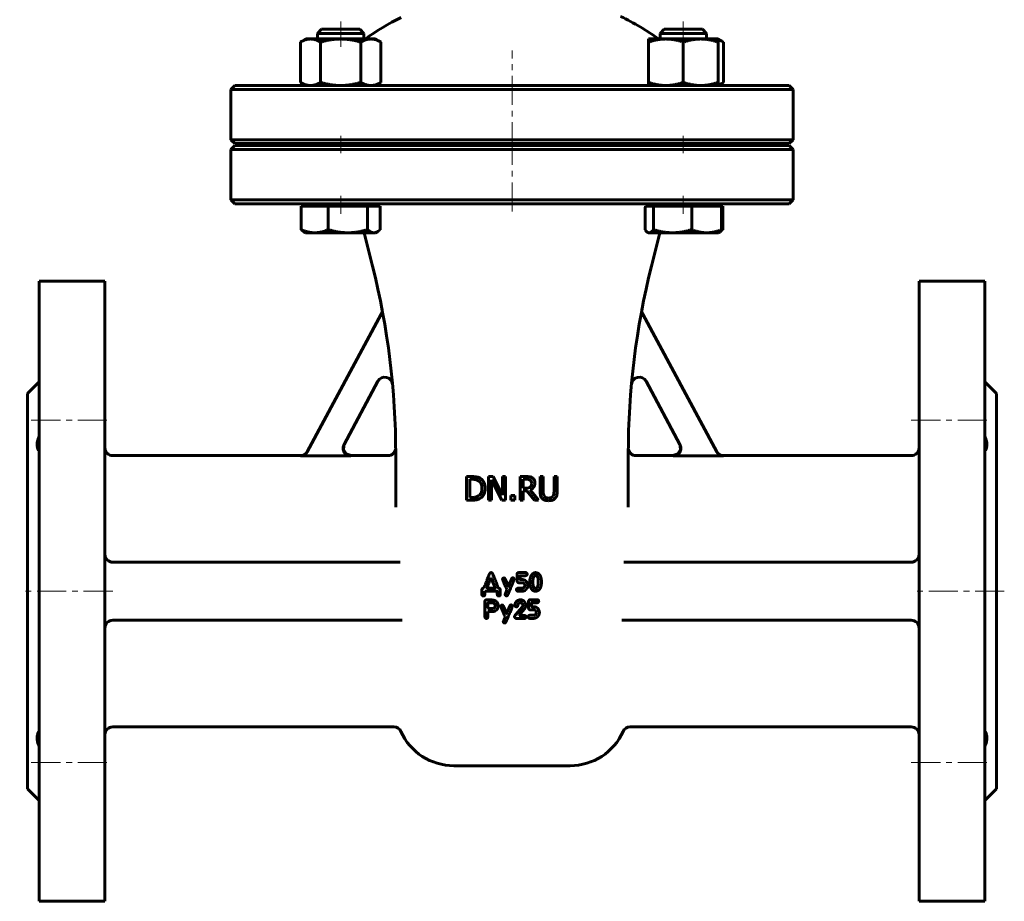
# Model space of a CAD drawing. Header units: millimetres. Extents: x -127 to 127, y -192 to 195.
# Tile 1 of 2: x -127 to 127, y -192 to 35. Entities that reach past the tile are written whole.
import ezdxf

# ---------------------------------------------------------------- set-up
doc = ezdxf.new("R2010")
doc.units = ezdxf.units.MM
doc.linetypes.add('K5LT_AXLED', pattern=[12, 7.5, -1.5, 1.5, -1.5])
doc.linetypes.add('K5LT_BASIC', pattern=[0])
doc.layers.add('Системный слой (1)', color=7, linetype='Continuous', true_color=0x6c6c6c)

# ---------------------------------------------------------------- blocks, each defined once
blk = doc.blocks.new('U1')
at = {"layer": 'Системный слой (1)', "color": 143, "linetype": 'K5LT_BASIC', "lineweight": 60, "true_color": 0x33acca}
for p, q in [((-54.55, -77.5), (-103, -77.5)), ((-32, -77.5), (-41.52, -77.5))]:
    blk.add_line(p, q, dxfattribs=at)
blk = doc.blocks.new('U2')
at = {"layer": 'Системный слой (1)', "color": 143, "linetype": 'K5LT_BASIC', "lineweight": 60, "true_color": 0x33acca}
for p, q in [((-43.28, -74.55), (-43.48, -75.89)), ((-43.48, -75.89), (-42.79, -77.04)), ((-42.79, -77.04), (-41.52, -77.5))]:
    blk.add_line(p, q, dxfattribs=at)
blk = doc.blocks.new('U3')
at = {"layer": 'Системный слой (1)', "color": 143, "linetype": 'K5LT_BASIC', "lineweight": 60, "true_color": 0x33acca}
for start, end in [(116.0652, 125.6514), (54.3486, 64.4836)]:
    blk.add_arc((0, -22.82), 65, start, end, dxfattribs=at)
blk = doc.blocks.new('U4')
at = {"layer": 'Системный слой (1)', "color": 143, "linetype": 'K5LT_BASIC', "lineweight": 60, "true_color": 0x33acca}
for p, q in [((0, 2.5), (-71.5, 2.5)), ((71.5, 2.5), (0, 2.5))]:
    blk.add_line(p, q, dxfattribs=at)
blk = doc.blocks.new('U7')
at = {"layer": 'Системный слой (1)', "color": 143, "linetype": 'K5LT_BASIC', "lineweight": 60, "true_color": 0x33acca}
for p, q in [((41.52, -77.5), (32, -77.5)), ((103, -77.5), (54.55, -77.5))]:
    blk.add_line(p, q, dxfattribs=at)
blk = doc.blocks.new('U8')
at = {"layer": 'Системный слой (1)', "color": 143, "linetype": 'K5LT_BASIC', "lineweight": 60, "true_color": 0x33acca}
for p, q in [((-71.5, 3), (0, 3)), ((0, 3), (71.5, 3))]:
    blk.add_line(p, q, dxfattribs=at)
blk = doc.blocks.new('U11')
at = {"layer": 'Системный слой (1)', "color": 143, "linetype": 'K5LT_BASIC', "lineweight": 60, "true_color": 0x33acca}
for p, q in [((43.48, -75.89), (42.79, -77.04)), ((43.28, -74.55), (43.48, -75.89)), ((42.79, -77.04), (41.52, -77.5))]:
    blk.add_line(p, q, dxfattribs=at)
blk = doc.blocks.new('U12')
at = {"layer": 'Системный слой (1)', "color": 143, "linetype": 'K5LT_BASIC', "lineweight": 60, "true_color": 0x33acca}
for p, q in [((34.31, -19.2), (34.55, -19.5)), ((34.55, -19.5), (34.78, -19.73)), ((34.78, -19.73), (34.99, -19.89)), ((34.99, -19.89), (35.13, -19.95)), ((35.13, -19.95), (35.26, -19.99)), ((35.26, -19.99), (35.39, -20))]:
    blk.add_line(p, q, dxfattribs=at)
blk = doc.blocks.new('U13')
at = {"layer": 'Системный слой (1)', "color": 143, "linetype": 'K5LT_BASIC', "lineweight": 60, "true_color": 0x33acca}
for p, q in [((53.5, -19.82), (53.55, -19.79)), ((53.55, -19.79), (53.61, -19.76)), ((53.61, -19.76), (53.66, -19.73)), ((53.66, -19.73), (53.89, -19.59)), ((53.89, -19.59), (54.12, -19.41)), ((54.12, -19.41), (54.36, -19.2))]:
    blk.add_line(p, q, dxfattribs=at)
blk = doc.blocks.new('U14')
at = {"layer": 'Системный слой (1)', "color": 143, "linetype": 'K5LT_BASIC', "lineweight": 60, "true_color": 0x33acca}
for p, q in [((48.88, 32.5), (39.27, 32.5)), ((49.12, 32.5), (48.88, 32.5))]:
    blk.add_line(p, q, dxfattribs=at)
blk = doc.blocks.new('U15')
at = {"layer": 'Системный слой (1)', "color": 143, "linetype": 'K5LT_BASIC', "lineweight": 60, "true_color": 0x33acca}
for p, q in [((53.64, 29.66), (53.19, 29.82)), ((54.1, 29.46), (53.64, 29.66)), ((54.59, 29.2), (54.1, 29.46))]:
    blk.add_line(p, q, dxfattribs=at)
blk = doc.blocks.new('U16')
at = {"layer": 'Системный слой (1)', "color": 143, "linetype": 'K5LT_BASIC', "lineweight": 60, "true_color": 0x33acca}
for p, q in [((-45.72, 32.5), (-49.12, 32.5)), ((-39.27, 32.5), (-45.72, 32.5))]:
    blk.add_line(p, q, dxfattribs=at)
blk = doc.blocks.new('U17')
at = {"layer": 'Системный слой (1)', "color": 143, "linetype": 'K5LT_BASIC', "lineweight": 60, "true_color": 0x33acca}
for p, q in [((-35.64, -20), (-35.34, -19.97)), ((-35.34, -19.97), (-35.04, -19.88)), ((-35.04, -19.88), (-34.73, -19.73)), ((-34.73, -19.73), (-34.5, -19.59)), ((-34.5, -19.59), (-34.27, -19.41)), ((-34.27, -19.41), (-34.03, -19.2))]:
    blk.add_line(p, q, dxfattribs=at)
blk = doc.blocks.new('U18')
at = {"layer": 'Системный слой (1)', "color": 143, "linetype": 'K5LT_BASIC', "lineweight": 60, "true_color": 0x33acca}
for p, q in [((53.19, 18.18), (53.64, 18.34)), ((53.64, 18.34), (54.1, 18.54)), ((54.1, 18.54), (54.59, 18.8))]:
    blk.add_line(p, q, dxfattribs=at)

msp = doc.modelspace()

# ---------------------------------------------------------------- linework, layer by layer
at = {"layer": 'Системный слой (1)', "color": 30, "linetype": 'K5LT_AXLED', "lineweight": 18, "true_color": 0xff8000}
for p, q in [((-44.19, 34.5), (-44.19, 28)), ((44.19, 34.5), (44.19, 28)), ((0, 1), (0, 27)), ((-44.19, 5), (-44.19, 0.5)), ((0, -14.5), (0, 4.5)), ((44.19, 5), (44.19, 0.5)), ((-44.19, -10.5), (-44.19, -15.1)), ((44.19, -10.5), (44.19, -15.1)), ((-124, -68.31), (-103, -68.31)), ((103, -68.31), (124, -68.31)), ((-103, -112.5), (-127, -112.5)), ((127, -112.5), (103, -112.5)), ((-124, -156.69), (-103, -156.69)), ((103, -156.69), (124, -156.69))]:
    msp.add_line(p, q, dxfattribs=at)
at = {"layer": 'Системный слой (1)', "color": 143, "linetype": 'K5LT_BASIC', "lineweight": 60, "true_color": 0x33acca}
for p, q in [((-49.12, 32.5), (-50.19, 31.43)), ((-50.19, 31.43), (-46.05, 31.43)), ((-50.19, 30), (-50.19, 31.43)), ((-46.05, 31.43), (-38.19, 31.43)), ((-39.27, 32.5), (-38.19, 31.43)), ((-38.19, 30), (-38.19, 31.43)), ((39.27, 32.5), (38.19, 31.43)), ((38.19, 30), (38.19, 31.43)), ((38.19, 31.43), (49.9, 31.43)), ((49.12, 32.5), (50.19, 31.43)), ((49.9, 31.43), (50.19, 31.43)), ((50.19, 30), (50.19, 31.43)), ((-53.19, 30), (-54.59, 29.2)), ((-54.59, 29.2), (-54.59, 18.8)), ((-53.19, 30), (-51.99, 30)), ((-51.99, 30), (-44.19, 30)), ((-49.39, 29.2), (-49.39, 18.8)), ((-44.19, 30), (-36.4, 30)), ((-39, 29.2), (-39, 18.8)), ((-36.4, 30), (-35.19, 30)), ((-35.19, 30), (-33.8, 29.2)), ((-33.8, 29.2), (-33.8, 18.8)), ((35.19, 30), (39.69, 30)), ((35.19, 29.2), (35.19, 30)), ((35.19, 29.2), (35.19, 18.8)), ((39.69, 30), (48.69, 30)), ((44.19, 29.2), (44.19, 18.8)), ((48.69, 30), (53.19, 30)), ((53.19, 30), (54.59, 29.2)), ((53.19, 30), (53.19, 29.2)), ((53.19, 29.2), (53.19, 18.8)), ((54.59, 29.2), (54.59, 18.8)), ((-71.5, 18), (-72.5, 17)), ((-50.56, 18), (-71.5, 18)), ((-53.19, 18), (-54.59, 18.8)), ((0, 18), (-50.56, 18)), ((-35.19, 18), (-33.8, 18.8)), ((50.56, 18), (0, 18)), ((35.19, 18), (35.19, 18.8)), ((71.5, 18), (50.56, 18)), ((53.19, 18), (54.59, 18.8)), ((53.19, 18.8), (53.19, 18)), ((71.5, 18), (72.5, 17)), ((-72.5, 17), (0, 17)), ((-72.5, 4), (-72.5, 17)), ((0, 17), (72.5, 17)), ((72.5, 4), (72.5, 17)), ((0, 4), (-72.5, 4)), ((-71.5, 3), (-72.5, 4)), ((-50.19, 2.5), (-50.19, 3)), ((-38.19, 2.5), (-38.19, 3)), ((72.5, 4), (0, 4)), ((38.19, 2.5), (38.19, 3)), ((50.19, 2.5), (50.19, 3)), ((71.5, 3), (72.5, 4)), ((-71.5, 2.5), (-72.5, 1.5)), ((-72.5, -11.5), (-72.5, 1.5)), ((-72.5, 1.5), (0, 1.5)), ((0, 1.5), (72.5, 1.5)), ((71.5, 2.5), (72.5, 1.5)), ((72.5, -11.5), (72.5, 1.5)), ((-71.5, -12.5), (-72.5, -11.5)), ((0, -11.5), (-72.5, -11.5)), ((-71.5, -12.5), (-50.56, -12.5)), ((-53.19, -13.1), (-53.19, -12.5)), ((-50.56, -12.5), (0, -12.5)), ((-35.19, -13.1), (-35.19, -12.5)), ((72.5, -11.5), (0, -11.5)), ((0, -12.5), (50.56, -12.5)), ((35.19, -13.1), (35.19, -12.5)), ((50.56, -12.5), (71.5, -12.5)), ((53.19, -13.1), (53.19, -12.5)), ((71.5, -12.5), (72.5, -11.5)), ((-54.36, -13.1), (-50.89, -13.1)), ((-54.36, -13.1), (-54.36, -19.2)), ((-50.89, -13.1), (-47.41, -13.1)), ((-47.41, -13.1), (-47.41, -19.2)), ((-47.41, -13.1), (-42.33, -13.1)), ((-42.33, -13.1), (-37.25, -13.1)), ((-37.25, -13.1), (-35.64, -13.1)), ((-37.25, -13.1), (-37.25, -19.2)), ((-35.64, -13.1), (-34.03, -13.1)), ((-34.03, -13.1), (-34.03, -19.2)), ((34.41, -13.1), (35.39, -13.1)), ((35.39, -13.1), (36.47, -13.1)), ((36.47, -13.1), (36.47, -19.2)), ((36.47, -13.1), (41.41, -13.1)), ((41.41, -13.1), (46.35, -13.1)), ((46.35, -13.1), (46.35, -19.2)), ((46.35, -13.1), (50.21, -13.1)), ((50.21, -13.1), (54.08, -13.1)), ((54.08, -13.1), (54.36, -13.1)), ((54.08, -13.1), (54.08, -19.2)), ((54.36, -13.1), (54.36, -19.2)), ((34.31, -15.56), (34.31, -19.2)), ((-53.19, -20), (-53.66, -19.73)), ((-50.89, -20), (-53.19, -20)), ((-42.33, -20), (-50.89, -20)), ((-35.64, -20), (-42.33, -20)), ((-35.97, -28.61), (-38.12, -20)), ((-35.19, -20), (-35.64, -20)), ((-35.19, -20), (-34.73, -19.73)), ((35.19, -20), (34.99, -19.89)), ((35.39, -20), (35.19, -20)), ((41.41, -20), (35.39, -20)), ((35.97, -28.61), (38.12, -20)), ((50.21, -20), (41.41, -20)), ((53.19, -20), (50.21, -20)), ((53.19, -20), (53.39, -19.89)), ((53.39, -19.89), (53.66, -19.73)), ((-122, -32.5), (-122, -192.5)), ((-122, -32.5), (-105, -32.5)), ((-105, -32.5), (-105, -192.5)), ((122, -32.5), (105, -32.5)), ((105, -32.5), (105, -192.5)), ((122, -32.5), (122, -192.5)), ((-52.83, -76.53), (-33.74, -40.98)), ((52.83, -76.53), (33.74, -40.98)), ((-34.57, -58.32), (-43.33, -74.64)), ((34.57, -58.32), (43.33, -74.64)), ((-125, -61.5), (-122, -58.5)), ((125, -61.5), (122, -58.5)), ((-125, -61.5), (-125, -163.5)), ((125, -61.5), (125, -163.5)), ((-54.6, -77.59), (-41.57, -77.59)), ((-30, -90.84), (-30, -77.12)), ((30, -90.84), (30, -77.12)), ((54.6, -77.59), (41.57, -77.59)), ((-11.72, -82.9), (-11.72, -89)), ((-10.33, -82.9), (-11.72, -82.9)), ((-10.91, -88.3), (-10.91, -83.6)), ((-10.91, -83.6), (-10.29, -83.6)), ((-4.88, -82.9), (-6.03, -82.9)), ((-6.03, -82.9), (-6.03, -89)), ((-5.28, -89), (-5.28, -83.74)), ((-5.28, -83.74), (-2.58, -89)), ((-2.43, -87.73), (-4.88, -82.9)), ((-2.43, -82.9), (-2.43, -87.73)), ((-1.67, -82.9), (-2.43, -82.9)), ((-1.67, -89), (-1.67, -82.9)), ((2.11, -82.9), (2.11, -89)), ((3.68, -82.9), (2.11, -82.9)), ((2.92, -83.6), (3.72, -83.6)), ((2.92, -85.89), (2.92, -83.6)), ((7.24, -82.9), (7.24, -86.7)), ((8.05, -82.9), (7.24, -82.9)), ((8.05, -86.7), (8.05, -82.9)), ((11.65, -82.9), (10.84, -82.9)), ((10.84, -82.9), (10.84, -86.72)), ((11.65, -86.7), (11.65, -82.9)), ((3.63, -85.89), (2.92, -85.89)), ((6.83, -89), (4.66, -86.34)), ((-10.29, -88.3), (-10.91, -88.3)), ((0.7, -87.83), (-0.27, -87.83)), ((-0.27, -87.83), (-0.27, -89)), ((0.7, -89), (0.7, -87.83)), ((2.92, -86.57), (3.85, -86.57)), ((2.92, -89), (2.92, -86.57)), ((3.85, -86.57), (5.78, -89)), ((-11.72, -89), (-10.32, -89)), ((-6.03, -89), (-5.28, -89)), ((-2.58, -89), (-1.67, -89)), ((-0.27, -89), (0.7, -89)), ((2.11, -89), (2.92, -89)), ((5.78, -89), (6.83, -89)), ((-28.83, -105), (-103, -105)), ((103, -105), (28.83, -105)), ((-5.4, -107.69), (-5.51, -107.71)), ((-5.4, -109.05), (-5.42, -109.05)), ((1.3, -108.16), (1.3, -109.67)), ((3.45, -107.67), (1.75, -107.69)), ((2.09, -109.34), (2.09, -108.51)), ((2.13, -108.48), (3.41, -108.48)), ((-6.44, -111.68), (-6.42, -111.72)), ((-6.42, -111.72), (-4.39, -111.72)), ((-2.44, -109.41), (-2.44, -109.45)), ((-0.93, -111.2), (-1.57, -109.75)), ((-0.9, -111.2), (-0.93, -111.2)), ((0.55, -109.41), (0.55, -109.36)), ((2.62, -111.7), (1.56, -111.7)), ((2.73, -109.49), (2.22, -109.49)), ((3.29, -110.87), (3.29, -111.13)), ((4.09, -111.06), (4.09, -110.89)), ((5.39, -109.8), (5.37, -110.18)), ((6.02, -111.7), (6.19, -111.7)), ((7.6, -110.09), (7.6, -110.07)), ((-7.76, -112.07), (-7.76, -113.34)), ((-7.39, -113.72), (-7.38, -113.72)), ((-7.01, -112.48), (-6.87, -112.47)), ((-7.01, -113.32), (-7.01, -112.48)), ((-6.87, -112.47), (-4.32, -112.47)), ((-3.8, -112.54), (-3.8, -113.18)), ((-3.44, -113.72), (-3.38, -113.72)), ((-3.01, -113.21), (-3.01, -112.11)), ((-1.46, -113.68), (-1.41, -113.68)), ((-1.31, -112.07), (-1.43, -112.44)), ((1.62, -112.5), (2.65, -112.5)), ((-7.03, -115.17), (-7.01, -118.8)), ((-5.59, -114.73), (-6.6, -114.73)), ((-4.85, -115.5), (-6.19, -115.5)), ((-2.9, -116.41), (-2.9, -116.45)), ((-1.4, -118.2), (-2.04, -116.75)), ((0.09, -116.41), (0.09, -116.36)), ((2.67, -116.52), (1.44, -117.99)), ((2.15, -115.48), (2.28, -115.48)), ((2.78, -116.18), (2.78, -116.22)), ((3.58, -116.13), (3.54, -115.83)), ((4.27, -115.16), (4.27, -116.67)), ((6.42, -114.67), (4.73, -114.69)), ((5.06, -116.34), (5.06, -115.51)), ((5.1, -115.48), (6.38, -115.48)), ((5.71, -116.49), (5.2, -116.49)), ((-6.21, -116.9), (-6.17, -116.94)), ((-6.21, -119.05), (-6.21, -117.71)), ((-6.21, -117.71), (-4.64, -117.71)), ((-6.17, -116.94), (-5.15, -116.94)), ((-1.77, -119.07), (-1.89, -119.44)), ((-1.36, -118.2), (-1.4, -118.2)), ((0.66, -119.05), (0.66, -119.08)), ((1.87, -118.68), (2.76, -117.58)), ((1.87, -118.72), (1.87, -118.68)), ((3.14, -118.72), (1.87, -118.72)), ((3.62, -119.18), (3.62, -119.12)), ((5.59, -118.7), (4.54, -118.7)), ((6.27, -117.87), (6.27, -118.13)), ((7.06, -118.06), (7.06, -117.89)), ((-28.36, -120), (-103, -120)), ((-1.93, -120.68), (-1.88, -120.68)), ((1.2, -119.52), (3.14, -119.52)), ((4.59, -119.5), (5.63, -119.5)), ((103, -120), (28.36, -120)), ((-30.49, -147.5), (-103, -147.5)), ((103, -147.5), (30.49, -147.5)), ((-15, -157.5), (15, -157.5)), ((-125, -163.5), (-122, -166.5)), ((125, -163.5), (122, -166.5)), ((-122, -192.5), (-105, -192.5)), ((122, -192.5), (105, -192.5))]:
    msp.add_line(p, q, dxfattribs=at)
for centre, radius, start, end in [((-230, -77.12), 200, 0, 14.0362), ((230, -77.12), 200, 165.9638, 180), ((-35.5, -40.03), 2, 331.7693, 10.7966), ((35.5, -40.03), 2, 169.2034, 208.2307), ((-32.81, -59.27), 2, 5.1726, 151.7693), ((32.81, -59.27), 2, 28.2307, 174.8274), ((-103, -75.5), 2, 180, 270), ((-32, -75.5), 2, 270, 355.7768), ((32, -75.5), 2, 184.2232, 270), ((230, -77.12), 200, 179.5778, 179.5779), ((103, -75.5), 2, 270, 0), ((-103, -103), 2, 180, 270), ((103, -103), 2, 270, 0), ((-103, -122), 2, 90, 180), ((103, -122), 2, 0, 90), ((-103, -149.5), 2, 90, 180), ((-30.49, -149.5), 2, 24.3157, 90), ((-15, -142.5), 15, 204.3157, 270), ((15, -142.5), 15, 270, 335.6843), ((30.49, -149.5), 2, 90, 155.6843), ((103, -149.5), 2, 0, 90)]:
    msp.add_arc(centre, radius, start, end, dxfattribs=at)
msp.add_ellipse((31.99, 17.31), major_axis=(0.64, 63.14), ratio=0.049247, start_param=4.165263, end_param=4.210345, dxfattribs=at)
for points, weights in [([(-51.99, 30), (-53.19, 30), (-54.59, 29.2)], [1, 1.0379548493, 1]), ([(-49.39, 29.2), (-50.78, 30), (-51.99, 30)], [1, 1.0379548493, 1]), ([(-44.19, 30), (-46.61, 30), (-49.39, 29.2)], [1, 1.0379548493, 1]), ([(-39, 29.2), (-41.78, 30), (-44.19, 30)], [1, 1.0379548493, 1]), ([(-36.4, 30), (-37.61, 30), (-39, 29.2)], [1, 1.0379548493, 1]), ([(-33.8, 29.2), (-35.19, 30), (-36.4, 30)], [1, 1.0379548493, 1]), ([(39.69, 30), (37.61, 30), (35.19, 29.2)], [1, 1.0379548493, 1]), ([(44.19, 29.2), (41.78, 30), (39.69, 30)], [1, 1.0379548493, 1]), ([(48.69, 30), (46.61, 30), (44.19, 29.2)], [1, 1.0379548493, 1]), ([(53.19, 29.2), (50.78, 30), (48.69, 30)], [1, 1.0379548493, 1]), ([(-54.59, 18.8), (-53.19, 18), (-51.99, 18)], [1, 1.0379548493, 1]), ([(-51.99, 18), (-50.78, 18), (-49.39, 18.8)], [1, 1.0379548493, 1]), ([(-49.39, 18.8), (-46.61, 18), (-44.19, 18)], [1, 1.0379548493, 1]), ([(-44.19, 18), (-41.78, 18), (-39, 18.8)], [1, 1.0379548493, 1]), ([(-39, 18.8), (-37.61, 18), (-36.4, 18)], [1, 1.0379548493, 1]), ([(-36.4, 18), (-35.19, 18), (-33.8, 18.8)], [1, 1.0379548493, 1]), ([(35.19, 18.8), (37.61, 18), (39.69, 18)], [1, 1.0379548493, 1]), ([(39.69, 18), (41.78, 18), (44.19, 18.8)], [1, 1.0379548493, 1]), ([(44.19, 18.8), (46.61, 18), (48.69, 18)], [1, 1.0379548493, 1]), ([(48.69, 18), (50.78, 18), (53.19, 18.8)], [1, 1.0379548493, 1]), ([(-53.66, -19.73), (-53.99, -19.54), (-54.36, -19.2)], [1.01844477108, 1.01579805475, 1]), ([(-54.36, -19.2), (-52.5, -20), (-50.89, -20)], [1, 1.0379548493, 1]), ([(-50.89, -20), (-49.28, -20), (-47.41, -19.2)], [1, 1.0379548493, 1]), ([(-47.41, -19.2), (-44.69, -20), (-42.33, -20)], [1, 1.0379548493, 1]), ([(-42.33, -20), (-39.97, -20), (-37.25, -19.2)], [1, 1.0379548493, 1]), ([(-37.25, -19.2), (-36.38, -20), (-35.64, -20)], [1, 1.0379548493, 1]), ([(35.39, -20), (35.89, -20), (36.47, -19.2)], [1, 1.0379548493, 1]), ([(36.47, -19.2), (39.11, -20), (41.41, -20)], [1, 1.0379548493, 1]), ([(41.41, -20), (43.7, -20), (46.35, -19.2)], [1, 1.0379548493, 1]), ([(46.35, -19.2), (48.42, -20), (50.21, -20)], [1, 1.0379548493, 1]), ([(50.21, -20), (52, -20), (54.08, -19.2)], [1, 1.0379548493, 1]), ([(54.08, -19.2), (53.71, -19.7), (53.39, -19.89)], [1, 1.02346497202, 1.01791626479])]:
    msp.add_rational_spline(points, weights, degree=2, dxfattribs=at)
for points, knots in [([(-122, -72.42), (-122.07, -72.61), (-122.2, -72.96), (-122.34, -73.45), (-122.43, -73.88), (-122.49, -74.3), (-122.51, -74.73), (-122.48, -75.16), (-122.39, -75.57), (-122.24, -75.96), (-122.09, -76.2), (-122, -76.31)], [0, 0, 0, 0, 1.408769, 2.687128, 3.771239, 4.803889, 6.146699, 7.521188, 8.825563, 10.356188, 12, 12, 12, 12]), ([(122, -72.42), (122.07, -72.61), (122.2, -72.96), (122.34, -73.45), (122.43, -73.88), (122.49, -74.3), (122.51, -74.73), (122.48, -75.16), (122.39, -75.57), (122.24, -75.96), (122.09, -76.2), (122, -76.31)], [0, 0, 0, 0, 1.408769, 2.687128, 3.771239, 4.803889, 6.146699, 7.521188, 8.825563, 10.356188, 12, 12, 12, 12]), ([(-41.57, -77.59), (-41.64, -77.59), (-41.72, -77.59), (-41.87, -77.57), (-41.94, -77.56), (-42.08, -77.52), (-42.16, -77.5), (-42.26, -77.47), (-42.29, -77.45), (-42.4, -77.41), (-42.46, -77.38), (-42.58, -77.31), (-42.63, -77.28), (-42.74, -77.21), (-42.8, -77.16), (-42.9, -77.08), (-42.93, -77.05), (-43.02, -76.96), (-43.07, -76.91), (-43.17, -76.79), (-43.21, -76.73), (-43.29, -76.6), (-43.33, -76.54), (-43.38, -76.44), (-43.39, -76.41), (-43.41, -76.37), (-43.41, -76.36), (-43.44, -76.28), (-43.47, -76.21), (-43.51, -76.07), (-43.52, -76), (-43.55, -75.85), (-43.56, -75.78), (-43.56, -75.67), (-43.56, -75.65), (-43.56, -75.54), (-43.56, -75.47), (-43.55, -75.32), (-43.53, -75.24), (-43.52, -75.15), (-43.51, -75.13), (-43.49, -75.04), (-43.47, -74.97), (-43.42, -74.83), (-43.39, -74.76), (-43.35, -74.68), (-43.34, -74.66), (-43.33, -74.64)], [0, 0, 0, 0, 0.0222288, 0.0222288, 0.0447231, 0.0447231, 0.067162, 0.067162, 0.0780208, 0.0780208, 0.1005406, 0.1005406, 0.1182478, 0.1182478, 0.1407695, 0.1407695, 0.1559052, 0.1559052, 0.178377, 0.178377, 0.2009004, 0.2009004, 0.2229648, 0.2229648, 0.233877, 0.233877, 0.2365119, 0.2365119, 0.2586027, 0.2586027, 0.281095, 0.281095, 0.3037604, 0.3037604, 0.3121011, 0.3121011, 0.3347291, 0.3347291, 0.3572455, 0.3572455, 0.3630721, 0.3630721, 0.3856361, 0.3856361, 0.407695, 0.407695, 0.4140588, 0.4140588, 0.4140588, 0.4140588]), ([(41.57, -77.59), (41.64, -77.59), (41.72, -77.59), (41.87, -77.57), (41.94, -77.56), (42.08, -77.52), (42.16, -77.5), (42.26, -77.47), (42.29, -77.45), (42.4, -77.41), (42.46, -77.38), (42.58, -77.31), (42.63, -77.28), (42.74, -77.21), (42.8, -77.16), (42.9, -77.08), (42.93, -77.05), (43.02, -76.96), (43.07, -76.91), (43.17, -76.79), (43.21, -76.73), (43.29, -76.6), (43.33, -76.54), (43.38, -76.44), (43.39, -76.41), (43.41, -76.37), (43.41, -76.36), (43.44, -76.28), (43.47, -76.21), (43.51, -76.07), (43.52, -76), (43.55, -75.85), (43.56, -75.78), (43.56, -75.67), (43.56, -75.65), (43.56, -75.54), (43.56, -75.47), (43.55, -75.32), (43.53, -75.24), (43.52, -75.15), (43.51, -75.13), (43.49, -75.04), (43.47, -74.97), (43.42, -74.83), (43.39, -74.76), (43.35, -74.68), (43.34, -74.66), (43.33, -74.64)], [0, 0, 0, 0, 0.0222293, 0.0222293, 0.0447242, 0.0447242, 0.0671627, 0.0671627, 0.0780208, 0.0780208, 0.1005408, 0.1005408, 0.1182478, 0.1182478, 0.1407684, 0.1407684, 0.1559052, 0.1559052, 0.1783762, 0.1783762, 0.2008982, 0.2008982, 0.2229605, 0.2229605, 0.233877, 0.233877, 0.2365119, 0.2365119, 0.2586006, 0.2586006, 0.2810914, 0.2810914, 0.3037572, 0.3037572, 0.3121011, 0.3121011, 0.3347287, 0.3347287, 0.3572465, 0.3572465, 0.3630721, 0.3630721, 0.3856373, 0.3856373, 0.4076986, 0.4076986, 0.4140588, 0.4140588, 0.4140588, 0.4140588]), ([(-52.83, -76.53), (-52.87, -76.6), (-52.9, -76.66), (-52.99, -76.78), (-53.04, -76.84), (-53.13, -76.95), (-53.19, -77.01), (-53.27, -77.08), (-53.3, -77.11), (-53.38, -77.18), (-53.44, -77.22), (-53.53, -77.28), (-53.55, -77.29), (-53.63, -77.34), (-53.7, -77.38), (-53.82, -77.43), (-53.87, -77.45), (-53.99, -77.5), (-54.06, -77.52), (-54.21, -77.55), (-54.29, -77.57), (-54.44, -77.58), (-54.51, -77.59), (-54.59, -77.59), (-54.59, -77.59), (-54.6, -77.59)], [0, 0, 0, 0, 0.0222905, 0.0222905, 0.0448441, 0.0448441, 0.0672941, 0.0672941, 0.0785852, 0.0785852, 0.101112, 0.101112, 0.1085481, 0.1085481, 0.1310816, 0.1310816, 0.1477938, 0.1477938, 0.1702867, 0.1702867, 0.1936147, 0.1936147, 0.2156777, 0.2156777, 0.2169426, 0.2169426, 0.2169426, 0.2169426]), ([(-54.55, -77.5), (-54.19, -77.5), (-53.47, -77.3), (-52.96, -76.76), (-52.79, -76.45), (-52.79, -76.45), (-52.79, -76.45)], [0, 0, 0, 0, 0.49999, 0.999979, 0.999979, 1, 1, 1, 1]), ([(54.55, -77.5), (54.19, -77.5), (53.47, -77.3), (52.96, -76.76), (52.79, -76.45), (52.79, -76.45), (52.79, -76.45)], [0, 0, 0, 0, 0.49999, 0.999979, 0.999979, 1, 1, 1, 1]), ([(52.83, -76.53), (52.87, -76.6), (52.9, -76.66), (52.99, -76.78), (53.04, -76.84), (53.13, -76.95), (53.19, -77.01), (53.27, -77.08), (53.3, -77.11), (53.38, -77.18), (53.44, -77.22), (53.53, -77.28), (53.55, -77.29), (53.63, -77.34), (53.7, -77.38), (53.82, -77.43), (53.87, -77.45), (53.99, -77.5), (54.06, -77.52), (54.21, -77.55), (54.29, -77.57), (54.44, -77.58), (54.51, -77.59), (54.59, -77.59), (54.59, -77.59), (54.6, -77.59)], [0, 0, 0, 0, 0.0222925, 0.0222925, 0.0448468, 0.0448468, 0.0672953, 0.0672953, 0.0785852, 0.0785852, 0.1011116, 0.1011116, 0.1085481, 0.1085481, 0.1310812, 0.1310812, 0.1477938, 0.1477938, 0.1702859, 0.1702859, 0.1936143, 0.1936143, 0.2156795, 0.2156795, 0.2169426, 0.2169426, 0.2169426, 0.2169426]), ([(-8.15, -83.38), (-8.38, -83.23), (-8.66, -83.11), (-9.31, -82.94), (-9.76, -82.9), (-10.33, -82.9)], [-0.7117352, -0.7117352, -0.7117352, -0.7117352, -0.3558676, -0.3558676, 0, 0, 0, 0]), ([(-10.29, -83.6), (-9.93, -83.6), (-9.62, -83.63), (-9.13, -83.74), (-8.9, -83.84), (-8.68, -83.97)], [-0.1221363, -0.1221363, -0.1221363, -0.1221363, -0.0610682, -0.0610682, 0, 0, 0, 0]), ([(-6.91, -85.95), (-6.91, -85.36), (-7.02, -84.85), (-7.45, -83.99), (-7.76, -83.64), (-8.15, -83.38)], [-0.2365722, -0.2365722, -0.2365722, -0.2365722, -0.1182861, -0.1182861, 0, 0, 0, 0]), ([(5.23, -83.22), (5.13, -83.15), (5.02, -83.1), (4.79, -83.01), (4.68, -82.97), (4.27, -82.91), (3.97, -82.9), (3.68, -82.9)], [-0.1611551, -0.1611551, -0.1611551, -0.1611551, -0.1239431, -0.1239431, -0.0879271, -0.0879271, 0, 0, 0, 0]), ([(3.72, -83.6), (3.95, -83.6), (4.14, -83.62), (4.44, -83.68), (4.58, -83.73), (4.69, -83.81)], [-0.1053506, -0.1053506, -0.1053506, -0.1053506, -0.0526753, -0.0526753, 0, 0, 0, 0]), ([(4.69, -83.81), (4.83, -83.9), (4.92, -84.01), (5.05, -84.28), (5.08, -84.44), (5.08, -84.62)], [-0.0816854, -0.0816854, -0.0816854, -0.0816854, -0.0408427, -0.0408427, 0, 0, 0, 0]), ([(5.92, -84.55), (5.92, -84.23), (5.86, -83.97), (5.62, -83.54), (5.45, -83.36), (5.23, -83.22)], [-0.1934898, -0.1934898, -0.1934898, -0.1934898, -0.0967449, -0.0967449, 0, 0, 0, 0]), ([(-8.68, -83.97), (-8.38, -84.15), (-8.15, -84.41), (-7.84, -85.08), (-7.76, -85.48), (-7.76, -85.94)], [-0.2287227, -0.2287227, -0.2287227, -0.2287227, -0.1143613, -0.1143613, 0, 0, 0, 0]), ([(-7.76, -85.94), (-7.76, -86.42), (-7.83, -86.81), (-8.11, -87.45), (-8.33, -87.7), (-8.61, -87.89)], [-0.276022, -0.276022, -0.276022, -0.276022, -0.138011, -0.138011, 0, 0, 0, 0]), ([(-8.16, -88.51), (-7.78, -88.26), (-7.48, -87.91), (-7.03, -87.01), (-6.91, -86.51), (-6.91, -85.95)], [-0.2789626, -0.2789626, -0.2789626, -0.2789626, -0.1394813, -0.1394813, 0, 0, 0, 0]), ([(4.73, -85.58), (4.6, -85.71), (4.45, -85.79), (4.07, -85.87), (3.86, -85.89), (3.63, -85.89)], [-0.08461848, -0.08461848, -0.08461848, -0.08461848, -0.04230924, -0.04230924, 0, 0, 0, 0]), ([(4.66, -86.34), (5.05, -86.2), (5.36, -85.98), (5.81, -85.37), (5.92, -85), (5.92, -84.55)], [-0.1481102, -0.1481102, -0.1481102, -0.1481102, -0.0740551, -0.0740551, 0, 0, 0, 0]), ([(5.08, -84.62), (5.08, -84.83), (5.05, -85.01), (4.94, -85.33), (4.85, -85.47), (4.73, -85.58)], [-0.09375762, -0.09375762, -0.09375762, -0.09375762, -0.04687881, -0.04687881, 0, 0, 0, 0]), ([(-10.32, -89), (-9.83, -89), (-9.42, -88.97), (-8.78, -88.83), (-8.47, -88.7), (-8.16, -88.51)], [-0.4894656, -0.4894656, -0.4894656, -0.4894656, -0.2447328, -0.2447328, 0, 0, 0, 0]), ([(-8.61, -87.89), (-8.83, -88.05), (-9.08, -88.15), (-9.62, -88.27), (-9.94, -88.3), (-10.29, -88.3)], [-0.1295156, -0.1295156, -0.1295156, -0.1295156, -0.0647578, -0.0647578, 0, 0, 0, 0]), ([(7.24, -86.7), (7.24, -87.14), (7.28, -87.51), (7.46, -88.1), (7.61, -88.35), (7.82, -88.56)], [-0.129094, -0.129094, -0.129094, -0.129094, -0.064547, -0.064547, 0, 0, 0, 0]), ([(7.82, -88.56), (8.01, -88.75), (8.24, -88.89), (8.77, -89.08), (9.08, -89.13), (9.44, -89.13)], [-0.3229584, -0.3229584, -0.3229584, -0.3229584, -0.1614792, -0.1614792, 0, 0, 0, 0]), ([(8.31, -87.94), (8.21, -87.78), (8.14, -87.61), (8.07, -87.23), (8.05, -86.99), (8.05, -86.7)], [-0.3437458, -0.3437458, -0.3437458, -0.3437458, -0.1718729, -0.1718729, 0, 0, 0, 0]), ([(9.44, -88.44), (9.17, -88.44), (8.94, -88.39), (8.57, -88.23), (8.42, -88.1), (8.31, -87.94)], [-0.1624659, -0.1624659, -0.1624659, -0.1624659, -0.0812329, -0.0812329, 0, 0, 0, 0]), ([(10.58, -87.94), (10.47, -88.1), (10.32, -88.23), (9.92, -88.39), (9.7, -88.44), (9.44, -88.44)], [-0.1071655, -0.1071655, -0.1071655, -0.1071655, -0.0535828, -0.0535828, 0, 0, 0, 0]), ([(9.44, -89.13), (9.82, -89.13), (10.14, -89.08), (10.65, -88.9), (10.88, -88.75), (11.07, -88.56)], [-0.1331138, -0.1331138, -0.1331138, -0.1331138, -0.0665569, -0.0665569, 0, 0, 0, 0]), ([(10.84, -86.72), (10.84, -87), (10.82, -87.23), (10.75, -87.61), (10.68, -87.78), (10.58, -87.94)], [-0.08713146, -0.08713146, -0.08713146, -0.08713146, -0.04356573, -0.04356573, 0, 0, 0, 0]), ([(11.07, -88.56), (11.29, -88.36), (11.44, -88.1), (11.61, -87.49), (11.65, -87.13), (11.65, -86.7)], [-0.2006781, -0.2006781, -0.2006781, -0.2006781, -0.100339, -0.100339, 0, 0, 0, 0]), ([(-122, -148.69), (-122.09, -148.8), (-122.21, -149), (-122.35, -149.32), (-122.43, -149.62), (-122.49, -149.97), (-122.51, -150.38), (-122.48, -150.85), (-122.38, -151.41), (-122.22, -151.99), (-122.07, -152.41), (-122, -152.58)], [0, 0, 0, 0, 1.61205, 2.687128, 3.771239, 4.803889, 6.146699, 7.521188, 8.825563, 10.719233, 12, 12, 12, 12]), ([(122, -148.69), (122.09, -148.8), (122.21, -149), (122.35, -149.32), (122.43, -149.62), (122.49, -149.97), (122.51, -150.38), (122.48, -150.85), (122.38, -151.41), (122.22, -151.99), (122.07, -152.41), (122, -152.58)], [0, 0, 0, 0, 1.61205, 2.687128, 3.771239, 4.803889, 6.146699, 7.521188, 8.825563, 10.719233, 12, 12, 12, 12])]:
    msp.add_open_spline(points, degree=3, knots=knots, dxfattribs=at)
for points in [[(-6.03, -108.53), (-6.87, -110.67), (-7.3, -111.7)], [(-5.42, -109.05), (-6.44, -111.62), (-6.44, -111.68)], [(-5.51, -107.71), (-5.75, -107.71), (-6.03, -108.53)], [(-4.86, -108.34), (-5.04, -107.69), (-5.4, -107.69)], [(-4.35, -111.68), (-4.75, -110.61), (-5.4, -109.05)], [(-3.63, -111.46), (-3.96, -110.5), (-4.86, -108.34)], [(-2.07, -109.06), (-2.44, -109.12), (-2.44, -109.41)], [(-1.57, -109.75), (-1.77, -109.06), (-2.07, -109.06)], [(-0.01, -109.13), (-0.11, -109.23), (-0.49, -110.18)], [(0.25, -109.04), (0.1, -109.04), (-0.01, -109.13)], [(0.55, -109.36), (0.48, -109.04), (0.25, -109.04)], [(1.75, -107.69), (1.3, -107.69), (1.3, -108.16)], [(2.09, -108.51), (2.09, -108.48), (2.13, -108.48)], [(3.41, -108.48), (3.92, -108.43), (3.92, -108.08)], [(3.9, -108.06), (3.9, -107.67), (3.45, -107.67)], [(3.92, -108.08), (3.92, -108.06), (3.9, -108.06)], [(4.89, -108.6), (4.59, -109.2), (4.57, -110.03)], [(5.55, -107.82), (5.2, -108.01), (4.89, -108.6)], [(6.06, -108.47), (5.49, -108.47), (5.39, -109.8)], [(6.04, -107.69), (5.73, -107.75), (5.55, -107.82)], [(7.42, -108.78), (6.93, -107.69), (6.04, -107.69)], [(6.78, -110.07), (6.78, -108.47), (6.06, -108.47)], [(7.6, -110.07), (7.6, -109.48), (7.42, -108.78)], [(-7.3, -111.7), (-7.76, -111.75), (-7.76, -112.07)], [(-4.39, -111.72), (-4.35, -111.72), (-4.35, -111.68)], [(-3.33, -111.76), (-3.53, -111.76), (-3.63, -111.46)], [(-3.01, -112.11), (-3.01, -111.86), (-3.33, -111.76)], [(-2.44, -109.45), (-2.37, -109.65), (-1.31, -112.07)], [(-0.49, -110.18), (-0.9, -111.13), (-0.9, -111.2)], [(-0.69, -112.44), (0.55, -109.52), (0.55, -109.41)], [(1.56, -111.7), (1.16, -111.77), (1.16, -112.06)], [(1.3, -109.67), (1.3, -110.29), (1.79, -110.29)], [(1.79, -110.29), (2.9, -110.29), (2.9, -110.34)], [(2.22, -109.49), (2.09, -109.49), (2.09, -109.34)], [(3.29, -111.13), (3.11, -111.7), (2.62, -111.7)], [(3.86, -110.17), (3.31, -109.49), (2.73, -109.49)], [(2.9, -110.34), (3.29, -110.58), (3.29, -110.87)], [(3.24, -112.36), (4.09, -111.83), (4.09, -111.06)], [(4.09, -110.89), (4.09, -110.63), (3.86, -110.17)], [(4.57, -110.03), (4.57, -110.73), (4.77, -111.41)], [(4.77, -111.41), (5.2, -112.48), (6.04, -112.48)], [(5.37, -110.18), (5.44, -111.7), (6.02, -111.7)], [(6.19, -111.7), (6.58, -111.7), (6.75, -110.71)], [(6.44, -112.43), (7.6, -112.04), (7.6, -110.09)], [(6.75, -110.71), (6.78, -110.26), (6.78, -110.07)], [(-7.76, -113.34), (-7.76, -113.66), (-7.39, -113.72)], [(-7.38, -113.72), (-7.01, -113.72), (-7.01, -113.32)], [(-4.32, -112.47), (-3.8, -112.47), (-3.8, -112.54)], [(-3.8, -113.18), (-3.8, -113.72), (-3.44, -113.72)], [(-3.38, -113.72), (-3.01, -113.72), (-3.01, -113.21)], [(-1.43, -112.44), (-1.78, -113.29), (-1.78, -113.35)], [(-1.78, -113.35), (-1.72, -113.68), (-1.46, -113.68)], [(-1.41, -113.68), (-1.35, -113.68), (-1.32, -113.67)], [(-1.32, -113.67), (-1.15, -113.67), (-0.69, -112.44)], [(1.16, -112.06), (1.16, -112.46), (1.62, -112.5)], [(2.65, -112.5), (2.8, -112.5), (3.24, -112.36)], [(6.04, -112.48), (6.28, -112.48), (6.44, -112.43)], [(-6.6, -114.73), (-6.93, -114.73), (-7.03, -115.17)], [(-6.19, -115.5), (-6.23, -115.51), (-6.23, -115.54)], [(-6.23, -115.54), (-6.21, -116.66), (-6.21, -116.9)], [(-3.93, -115.24), (-4.34, -114.72), (-5.59, -114.73)], [(-5.15, -116.94), (-4.34, -116.94), (-4.34, -116.17)], [(-4.34, -116.17), (-4.34, -115.73), (-4.85, -115.5)], [(-4.64, -117.71), (-3.56, -117.24), (-3.56, -116.27)], [(-3.56, -116.27), (-3.52, -115.77), (-3.93, -115.24)], [(-2.53, -116.06), (-2.9, -116.12), (-2.9, -116.41)], [(-2.9, -116.45), (-2.83, -116.65), (-1.77, -119.07)], [(-2.04, -116.75), (-2.23, -116.06), (-2.53, -116.06)], [(-1.15, -119.44), (0.09, -116.52), (0.09, -116.41)], [(-0.48, -116.13), (-0.57, -116.23), (-0.95, -117.18)], [(-0.21, -116.04), (-0.36, -116.04), (-0.48, -116.13)], [(0.09, -116.36), (0.02, -116.04), (-0.21, -116.04)], [(1.67, -114.79), (0.74, -115.26), (0.74, -116.07)], [(0.74, -116.07), (0.81, -116.52), (1.15, -116.52)], [(1.15, -116.52), (1.18, -116.5), (1.24, -116.5)], [(1.24, -116.5), (1.52, -116.4), (1.52, -116)], [(1.52, -116), (1.7, -115.48), (2.15, -115.48)], [(2.15, -114.7), (1.95, -114.7), (1.67, -114.79)], [(3.54, -115.83), (3.12, -114.7), (2.15, -114.7)], [(2.28, -115.48), (2.78, -115.59), (2.78, -116.18)], [(2.78, -116.22), (2.78, -116.35), (2.67, -116.52)], [(2.76, -117.58), (3.58, -116.77), (3.58, -116.13)], [(4.73, -114.69), (4.27, -114.69), (4.27, -115.16)], [(4.27, -116.67), (4.27, -117.29), (4.76, -117.29)], [(5.06, -115.51), (5.06, -115.48), (5.1, -115.48)], [(5.2, -116.49), (5.06, -116.49), (5.06, -116.34)], [(6.83, -117.17), (6.29, -116.49), (5.71, -116.49)], [(6.38, -115.48), (6.89, -115.43), (6.89, -115.08)], [(6.88, -115.06), (6.88, -114.67), (6.42, -114.67)], [(6.89, -115.08), (6.89, -115.06), (6.88, -115.06)], [(-7.01, -118.8), (-7.01, -119.51), (-6.6, -119.51)], [(-6.6, -119.51), (-6.25, -119.51), (-6.21, -119.05)], [(-0.95, -117.18), (-1.36, -118.13), (-1.36, -118.2)], [(1.44, -117.99), (0.66, -118.8), (0.66, -119.05)], [(0.66, -119.08), (0.68, -119.45), (1.2, -119.52)], [(3.62, -119.12), (3.62, -118.78), (3.14, -118.72)], [(3.14, -119.52), (3.55, -119.53), (3.62, -119.18)], [(4.54, -118.7), (4.14, -118.77), (4.14, -119.06)], [(4.14, -119.06), (4.14, -119.46), (4.59, -119.5)], [(4.76, -117.29), (5.87, -117.29), (5.87, -117.34)], [(6.27, -118.13), (6.08, -118.7), (5.59, -118.7)], [(5.63, -119.5), (5.78, -119.5), (6.21, -119.36)], [(5.87, -117.34), (6.27, -117.58), (6.27, -117.87)], [(6.21, -119.36), (7.06, -118.83), (7.06, -118.06)], [(7.06, -117.89), (7.06, -117.63), (6.83, -117.17)], [(-1.89, -119.44), (-2.25, -120.29), (-2.25, -120.35)], [(-2.25, -120.35), (-2.18, -120.68), (-1.93, -120.68)], [(-1.88, -120.68), (-1.82, -120.68), (-1.79, -120.67)], [(-1.79, -120.67), (-1.61, -120.67), (-1.15, -119.44)]]:
    msp.add_open_spline(points, degree=2, dxfattribs=at)

# ---------------------------------------------------------------- block references
at = {"layer": 'Системный слой (1)'}
for name in ['U3', 'U16', 'U14', 'U15', 'U18', 'U8', 'U4', 'U17', 'U12', 'U13', 'U2', 'U11', 'U1', 'U7']:
    msp.add_blockref(name, (0, 0), dxfattribs=at)

doc.saveas('drawing.dxf')
